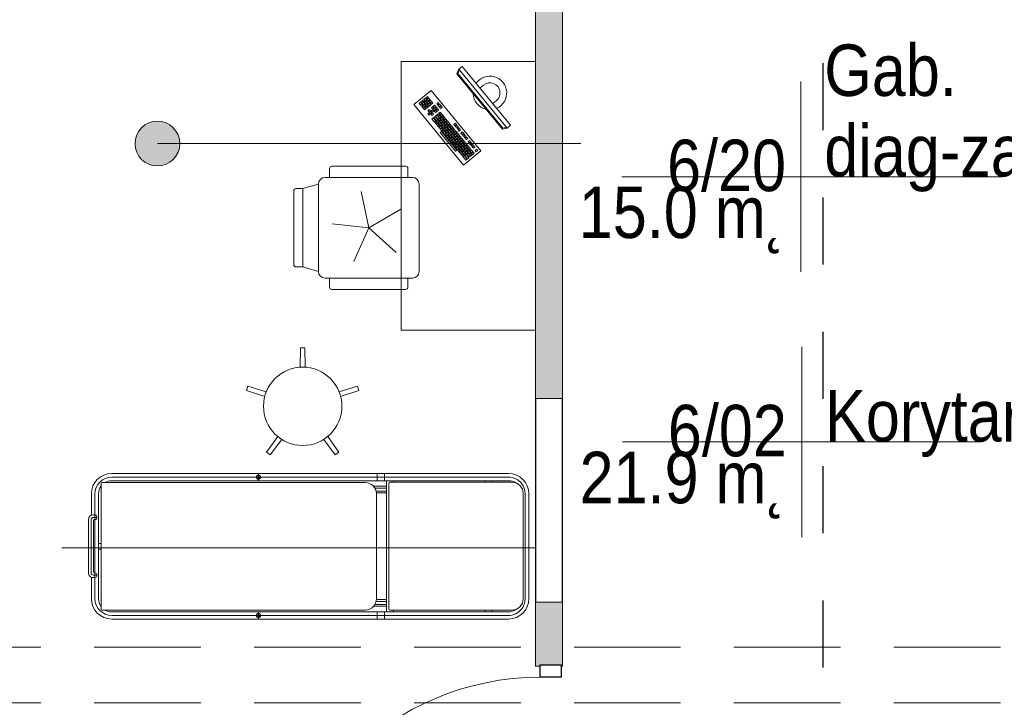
# Model space of a CAD drawing. Header units: centimetres. Extents: x -1253 to 21770, y -8842 to 3590.
# Tile 86 of 120: x 55 to 495, y 1834 to 2141. Entities that reach past the tile are written whole.
import ezdxf

# ---------------------------------------------------------------- set-up
doc = ezdxf.new("R2010")
doc.units = ezdxf.units.CM
doc.linetypes.add('Dash', pattern=[60, 30, -30])
doc.linetypes.add('Ukryte', pattern=[71.438, 47.625, -23.813])
for name, color, linetype, lineweight in [('A-AREA-IDEN', 2, 'Continuous', 13), ('A-DETL', 90, 'Continuous', 9), ('A-DETL-GENF', 92, 'Continuous', 9), ('A-DETL-HDLN', 90, 'Ukryte', 9), ('A-DETL-MEDM', 33, 'Continuous', 13), ('A-DOOR', 31, 'Continuous', 13), ('A-WALL', 113, 'Continuous', 13), ('A-WALL-PATT', 111, 'Continuous', 13), ('I-FURN', 30, 'Continuous', 9), ('Q-SPCQ', 91, 'Continuous', 9)]:
    doc.layers.add(name, color=color, linetype=linetype, lineweight=lineweight)
doc.styles.add('Arial_11', font='arial.ttf', dxfattribs={"width": 0.85, "height": 23})

# ---------------------------------------------------------------- blocks, each defined once
blk = doc.blocks.new('DRZWI 1S - automatyczna etykieta - Drzwi 120-2407013-6_piętro IV __13_80 m_ - stan projektowany')
at = {"layer": 'A-DETL-GENF'}
for p, q in [((-65.5, 7), (-60, 7)), ((-65.5, -2.5), (-65.5, 7)), ((-60, 7), (-60, -2.5)), ((60, 7), (65.5, 7)), ((60, -2.5), (60, 7)), ((65.5, 7), (65.5, -2.5)), ((-60, -2.5), (-65.5, -2.5)), ((65.5, -2.5), (60, -2.5))]:
    blk.add_line(p, q, dxfattribs=at)
at = {"layer": 'A-DETL-MEDM', "lineweight": 25}
for p, q in [((-65.5, -2.5), (-65.5, 7)), ((-65.5, 7), (-60, 7)), ((-60, 7), (-60, -2.5)), ((60, 7), (60, -2.5)), ((65.5, 7), (60, 7)), ((65.5, -2.5), (65.5, 7)), ((-60, -2.5), (-65.5, -2.5)), ((60, -2.5), (65.5, -2.5))]:
    blk.add_line(p, q, dxfattribs=at)
at = {"layer": 'A-DOOR'}
blk.add_line((60, -2.5), (60, -122.5), dxfattribs=at)
blk.add_arc((60, -2.5), 120, 180, 270, dxfattribs=at)
blk = doc.blocks.new('biurko lekarskie 60x120 - biurko lekarskie 60x120-V9-6_piętro IV __13_80 m_ - stan projektowany')
at = {"layer": 'I-FURN'}
for p, q in [((-76.23, 30), (43.77, 30)), ((-76.23, -30), (-76.23, 30)), ((43.77, 30), (43.77, -30)), ((-2.52, 2.15), (24.52, 24.38)), ((24.52, 24.38), (30.87, 16.66)), ((20.43, 18.17), (19.81, 17.67)), ((19.81, 17.67), (20.32, 17.05)), ((20.94, 17.56), (20.43, 18.17)), ((21.84, 18.04), (21.22, 17.53)), ((22.34, 17.42), (21.84, 18.04)), ((22.75, 20.08), (22.13, 19.57)), ((22.13, 19.57), (22.64, 18.95)), ((22.64, 18.95), (23.25, 19.46)), ((23.25, 19.46), (22.75, 20.08)), ((23.38, 19.31), (22.76, 18.8)), ((22.76, 18.8), (23.27, 18.18)), ((23.52, 20.71), (22.9, 20.21)), ((22.9, 20.21), (23.41, 19.59)), ((23.27, 18.18), (23.89, 18.69)), ((23.89, 18.69), (23.38, 19.31)), ((24.02, 18.53), (23.4, 18.03)), ((23.4, 18.03), (23.91, 17.41)), ((23.41, 19.59), (24.03, 20.1)), ((24.03, 20.1), (23.52, 20.71)), ((24.15, 19.94), (23.54, 19.43)), ((23.54, 19.43), (24.04, 18.82)), ((24.29, 21.35), (23.67, 20.84)), ((23.67, 20.84), (24.18, 20.22)), ((23.91, 17.41), (24.52, 17.92)), ((24.52, 17.92), (24.02, 18.53)), ((24.65, 17.76), (24.03, 17.25)), ((24.04, 18.82), (24.66, 19.32)), ((24.66, 19.32), (24.15, 19.94)), ((24.79, 19.17), (24.17, 18.66)), ((24.17, 18.66), (24.68, 18.04)), ((24.18, 20.22), (24.8, 20.73)), ((24.8, 20.73), (24.29, 21.35)), ((24.93, 20.58), (24.31, 20.07)), ((24.31, 20.07), (24.82, 19.45)), ((25.06, 21.99), (24.45, 21.48)), ((24.45, 21.48), (24.95, 20.86)), ((25.16, 17.14), (24.65, 17.76)), ((24.68, 18.04), (25.3, 18.55)), ((25.3, 18.55), (24.79, 19.17)), ((25.42, 18.4), (24.81, 17.89)), ((24.81, 17.89), (25.31, 17.27)), ((24.82, 19.45), (25.43, 19.96)), ((25.43, 19.96), (24.93, 20.58)), ((25.56, 19.81), (24.94, 19.3)), ((24.94, 19.3), (25.45, 18.68)), ((24.95, 20.86), (25.57, 21.37)), ((25.57, 21.37), (25.06, 21.99)), ((25.7, 21.21), (25.08, 20.7)), ((25.08, 20.7), (25.59, 20.09)), ((25.31, 17.27), (25.93, 17.78)), ((25.93, 17.78), (25.42, 18.4)), ((26.06, 17.63), (25.44, 17.12)), ((25.45, 18.68), (26.07, 19.19)), ((26.07, 19.19), (25.56, 19.81)), ((26.2, 19.03), (25.58, 18.52)), ((25.58, 18.52), (26.09, 17.91)), ((25.59, 20.09), (26.21, 20.59)), ((26.21, 20.59), (25.7, 21.21)), ((26.33, 20.44), (25.72, 19.93)), ((25.72, 19.93), (26.22, 19.31)), ((26.57, 17.01), (26.06, 17.63)), ((26.09, 17.91), (26.7, 18.41)), ((26.7, 18.41), (26.2, 19.03)), ((26.83, 18.26), (26.21, 17.75)), ((26.21, 17.75), (26.72, 17.13)), ((26.22, 19.31), (26.84, 19.82)), ((26.84, 19.82), (26.33, 20.44)), ((26.97, 19.67), (26.35, 19.16)), ((26.35, 19.16), (26.86, 18.54)), ((26.72, 17.13), (27.34, 17.64)), ((27.34, 17.64), (26.83, 18.26)), ((26.86, 18.54), (27.48, 19.05)), ((27.48, 19.05), (26.97, 19.67)), ((27.6, 18.9), (26.99, 18.39)), ((26.99, 18.39), (27.49, 17.77)), ((27.49, 17.77), (28.11, 18.28)), ((28.11, 18.28), (27.6, 18.9)), ((30.87, 16.66), (3.83, -5.57)), ((15.02, 13.73), (14.4, 13.22)), ((14.4, 13.22), (14.91, 12.6)), ((15.53, 13.11), (15.02, 13.73)), ((15.79, 14.36), (15.18, 13.86)), ((15.18, 13.86), (15.68, 13.24)), ((15.68, 13.24), (16.3, 13.75)), ((16.3, 13.75), (15.79, 14.36)), ((16.43, 13.59), (15.81, 13.08)), ((16.57, 15), (15.95, 14.49)), ((15.95, 14.49), (16.46, 13.87)), ((16.94, 12.97), (16.43, 13.59)), ((16.46, 13.87), (17.08, 14.38)), ((17.08, 14.38), (16.57, 15)), ((17.2, 14.23), (16.58, 13.72)), ((16.58, 13.72), (17.09, 13.1)), ((18.11, 16.27), (16.72, 15.13)), ((16.72, 15.13), (17.23, 14.51)), ((17.09, 13.1), (17.71, 13.61)), ((17.71, 13.61), (17.2, 14.23)), ((17.84, 13.45), (17.22, 12.95)), ((17.23, 14.51), (18.62, 15.65)), ((18.75, 15.5), (17.36, 14.35)), ((17.36, 14.35), (17.86, 13.74)), ((18.35, 12.84), (17.84, 13.45)), ((17.86, 13.74), (19.26, 14.88)), ((19.38, 14.72), (17.99, 13.58)), ((17.99, 13.58), (18.5, 12.96)), ((18.62, 15.65), (18.11, 16.27)), ((18.5, 12.96), (19.89, 14.11)), ((19.24, 13.32), (18.63, 12.81)), ((19.26, 14.88), (18.75, 15.5)), ((19.75, 12.7), (19.24, 13.32)), ((19.89, 14.11), (19.38, 14.72)), ((20.02, 13.95), (19.4, 13.44)), ((19.4, 13.44), (19.91, 12.83)), ((20.29, 16.77), (19.67, 16.26)), ((19.67, 16.26), (20.18, 15.64)), ((19.91, 12.83), (20.53, 13.33)), ((20.53, 13.33), (20.02, 13.95)), ((20.18, 15.64), (20.8, 16.15)), ((20.8, 16.15), (20.29, 16.77)), ((20.32, 17.05), (20.94, 17.56)), ((21.06, 17.4), (20.45, 16.89)), ((20.45, 16.89), (20.95, 16.28)), ((21.56, 15.22), (20.94, 14.71)), ((20.94, 14.71), (21.45, 14.1)), ((20.95, 16.28), (21.57, 16.78)), ((21.57, 16.78), (21.06, 17.4)), ((21.7, 16.63), (21.08, 16.12)), ((21.08, 16.12), (21.59, 15.5)), ((21.22, 17.53), (21.73, 16.91)), ((21.45, 14.1), (22.07, 14.6)), ((22.07, 14.6), (21.56, 15.22)), ((22.2, 14.45), (21.58, 13.94)), ((21.58, 13.94), (22.09, 13.32)), ((21.59, 15.5), (22.21, 16.01)), ((22.21, 16.01), (21.7, 16.63)), ((22.33, 15.86), (21.72, 15.35)), ((21.72, 15.35), (22.22, 14.73)), ((21.73, 16.91), (22.34, 17.42)), ((22.09, 13.32), (22.71, 13.83)), ((22.71, 13.83), (22.2, 14.45)), ((22.22, 14.73), (22.84, 15.24)), ((22.84, 15.24), (22.33, 15.86)), ((22.97, 15.08), (22.35, 14.58)), ((22.35, 14.58), (22.86, 13.96)), ((23.11, 16.49), (22.49, 15.98)), ((22.49, 15.98), (23, 15.37)), ((22.86, 13.96), (23.48, 14.47)), ((23.48, 14.47), (22.97, 15.08)), ((23, 15.37), (23.61, 15.87)), ((23.61, 15.87), (23.11, 16.49)), ((23.74, 15.72), (23.12, 15.21)), ((23.12, 15.21), (23.63, 14.59)), ((24.16, 13.48), (23.54, 12.97)), ((23.63, 14.59), (24.25, 15.1)), ((24.25, 15.1), (23.74, 15.72)), ((24.03, 17.25), (24.54, 16.64)), ((24.67, 12.86), (24.16, 13.48)), ((24.93, 14.11), (24.32, 13.6)), ((24.32, 13.6), (24.83, 12.99)), ((24.54, 16.64), (25.16, 17.14)), ((25.29, 16.99), (24.67, 16.48)), ((24.67, 16.48), (25.18, 15.86)), ((24.83, 12.99), (25.44, 13.49)), ((25.44, 13.49), (24.93, 14.11)), ((25.18, 15.86), (25.79, 16.37)), ((25.79, 16.37), (25.29, 16.99)), ((25.44, 17.12), (25.95, 16.5)), ((25.95, 16.5), (26.57, 17.01)), ((3.73, 5.74), (12.07, 12.6)), ((12.58, 11.98), (4.24, 5.12)), ((9.62, 9.28), (9, 8.77)), ((10.12, 8.66), (9.62, 9.28)), ((10.39, 9.92), (9.77, 9.41)), ((9.77, 9.41), (10.28, 8.79)), ((10.28, 8.79), (10.9, 9.3)), ((10.9, 9.3), (10.39, 9.92)), ((11.02, 9.15), (10.41, 8.64)), ((11.16, 10.55), (10.54, 10.04)), ((10.54, 10.04), (11.05, 9.43)), ((11.53, 8.53), (11.02, 9.15)), ((11.05, 9.43), (11.67, 9.93)), ((11.67, 9.93), (11.16, 10.55)), ((11.8, 9.78), (11.18, 9.27)), ((11.18, 9.27), (11.69, 8.65)), ((11.93, 11.19), (11.31, 10.68)), ((11.31, 10.68), (11.82, 10.06)), ((11.69, 8.65), (12.3, 9.16)), ((12.3, 9.16), (11.8, 9.78)), ((12.43, 9.01), (11.81, 8.5)), ((11.82, 10.06), (12.44, 10.57)), ((12.44, 10.57), (11.93, 11.19)), ((12.57, 10.42), (11.95, 9.91)), ((11.95, 9.91), (12.46, 9.29)), ((12.07, 12.6), (12.58, 11.98)), ((12.71, 11.82), (12.09, 11.31)), ((12.09, 11.31), (12.6, 10.7)), ((12.94, 8.39), (12.43, 9.01)), ((12.46, 9.29), (13.08, 9.8)), ((13.08, 9.8), (12.57, 10.42)), ((13.2, 9.64), (12.58, 9.13)), ((12.58, 9.13), (13.09, 8.52)), ((12.6, 10.7), (13.21, 11.2)), ((13.21, 11.2), (12.71, 11.82)), ((13.34, 11.05), (12.72, 10.54)), ((12.72, 10.54), (13.23, 9.92)), ((13.48, 12.46), (12.86, 11.95)), ((12.86, 11.95), (13.37, 11.33)), ((13.09, 8.52), (13.71, 9.02)), ((13.71, 9.02), (13.2, 9.64)), ((13.84, 8.87), (13.22, 8.36)), ((13.23, 9.92), (13.85, 10.43)), ((13.85, 10.43), (13.34, 11.05)), ((13.98, 10.28), (13.36, 9.77)), ((13.36, 9.77), (13.87, 9.15)), ((13.37, 11.33), (13.99, 11.84)), ((13.99, 11.84), (13.48, 12.46)), ((14.11, 11.69), (13.49, 11.18)), ((13.49, 11.18), (14, 10.56)), ((14.25, 13.09), (13.63, 12.58)), ((13.63, 12.58), (14.14, 11.97)), ((14.35, 8.25), (13.84, 8.87)), ((13.87, 9.15), (14.48, 9.66)), ((14.48, 9.66), (13.98, 10.28)), ((14.61, 9.51), (13.99, 9)), ((13.99, 9), (14.5, 8.38)), ((14, 10.56), (14.62, 11.07)), ((14.62, 11.07), (14.11, 11.69)), ((14.75, 10.91), (14.13, 10.41)), ((14.13, 10.41), (14.64, 9.79)), ((14.14, 11.97), (14.76, 12.48)), ((14.76, 12.48), (14.25, 13.09)), ((14.88, 12.32), (14.27, 11.81)), ((14.27, 11.81), (14.78, 11.19)), ((14.5, 8.38), (15.12, 8.89)), ((15.12, 8.89), (14.61, 9.51)), ((14.64, 9.79), (15.26, 10.3)), ((15.26, 10.3), (14.75, 10.91)), ((15.38, 10.14), (14.76, 9.63)), ((14.76, 9.63), (15.27, 9.01)), ((14.78, 11.19), (15.39, 11.7)), ((15.39, 11.7), (14.88, 12.32)), ((15.52, 11.55), (14.9, 11.04)), ((14.9, 11.04), (15.41, 10.42)), ((14.91, 12.6), (15.53, 13.11)), ((15.66, 12.96), (15.04, 12.45)), ((15.04, 12.45), (15.55, 11.83)), ((15.27, 9.01), (15.89, 9.52)), ((15.89, 9.52), (15.38, 10.14)), ((16.02, 9.37), (15.4, 8.86)), ((15.4, 8.86), (15.91, 8.24)), ((15.41, 10.42), (16.03, 10.93)), ((16.03, 10.93), (15.52, 11.55)), ((16.16, 10.78), (15.54, 10.27)), ((15.54, 10.27), (16.05, 9.65)), ((15.55, 11.83), (16.17, 12.34)), ((16.17, 12.34), (15.66, 12.96)), ((16.29, 12.18), (15.67, 11.68)), ((15.67, 11.68), (16.18, 11.06)), ((15.81, 13.08), (16.32, 12.46)), ((16.53, 8.75), (16.02, 9.37)), ((16.05, 9.65), (16.66, 10.16)), ((16.66, 10.16), (16.16, 10.78)), ((16.79, 10), (16.17, 9.5)), ((16.17, 9.5), (16.68, 8.88)), ((16.18, 11.06), (16.8, 11.57)), ((16.8, 11.57), (16.29, 12.18)), ((16.93, 11.41), (16.31, 10.9)), ((16.31, 10.9), (16.82, 10.29)), ((16.32, 12.46), (16.94, 12.97)), ((17.06, 12.82), (16.45, 12.31)), ((16.45, 12.31), (16.96, 11.69)), ((16.68, 8.88), (17.3, 9.39)), ((17.3, 9.39), (16.79, 10)), ((16.82, 10.29), (17.44, 10.79)), ((17.44, 10.79), (16.93, 11.41)), ((17.56, 10.64), (16.94, 10.13)), ((16.94, 10.13), (17.45, 9.51)), ((16.96, 11.69), (17.57, 12.2)), ((17.57, 12.2), (17.06, 12.82)), ((17.7, 12.05), (17.08, 11.54)), ((17.08, 11.54), (17.59, 10.92)), ((17.22, 12.95), (17.73, 12.33)), ((17.45, 9.51), (18.07, 10.02)), ((18.07, 10.02), (17.56, 10.64)), ((17.59, 10.92), (18.21, 11.43)), ((18.21, 11.43), (17.7, 12.05)), ((18.34, 11.27), (17.72, 10.77)), ((17.72, 10.77), (18.23, 10.15)), ((17.73, 12.33), (18.35, 12.84)), ((18.47, 12.68), (17.85, 12.17)), ((17.85, 12.17), (18.36, 11.56)), ((18.23, 10.15), (18.84, 10.66)), ((18.84, 10.66), (18.34, 11.27)), ((18.36, 11.56), (18.98, 12.06)), ((18.98, 12.06), (18.47, 12.68)), ((19.11, 11.91), (18.49, 11.4)), ((18.49, 11.4), (19, 10.78)), ((18.63, 12.81), (19.14, 12.19)), ((19, 10.78), (19.62, 11.29)), ((19.62, 11.29), (19.11, 11.91)), ((19.14, 12.19), (19.75, 12.7)), ((19.88, 12.54), (19.26, 12.04)), ((19.26, 12.04), (19.77, 11.42)), ((19.77, 11.42), (20.39, 11.93)), ((20.39, 11.93), (19.88, 12.54)), ((20.65, 13.18), (20.03, 12.67)), ((20.03, 12.67), (20.54, 12.05)), ((20.54, 12.05), (21.16, 12.56)), ((21.16, 12.56), (20.65, 13.18)), ((23.39, 12.84), (22.77, 12.33)), ((22.77, 12.33), (23.28, 11.72)), ((23.28, 11.72), (23.9, 12.22)), ((23.9, 12.22), (23.39, 12.84)), ((23.54, 12.97), (24.05, 12.35)), ((24.05, 12.35), (24.67, 12.86)), ((4.21, 4.84), (3.59, 4.33)), ((4.24, 5.12), (3.73, 5.74)), ((4.72, 4.22), (4.21, 4.84)), ((4.98, 5.47), (4.36, 4.96)), ((4.36, 4.96), (4.87, 4.35)), ((4.87, 4.35), (5.49, 4.85)), ((5.49, 4.85), (4.98, 5.47)), ((5.62, 4.7), (5, 4.19)), ((5.75, 6.11), (5.14, 5.6)), ((5.14, 5.6), (5.64, 4.98)), ((6.12, 4.08), (5.62, 4.7)), ((5.64, 4.98), (6.26, 5.49)), ((6.26, 5.49), (5.75, 6.11)), ((6.39, 5.33), (5.77, 4.83)), ((5.77, 4.83), (6.28, 4.21)), ((5.91, 6.23), (6.53, 6.74)), ((6.42, 5.62), (5.91, 6.23)), ((6.28, 4.21), (6.9, 4.72)), ((6.9, 4.72), (6.39, 5.33)), ((7.02, 4.56), (6.41, 4.05)), ((7.03, 6.12), (6.42, 5.62)), ((6.53, 6.74), (7.03, 6.12)), ((6.54, 5.46), (7.16, 5.97)), ((7.05, 4.84), (6.54, 5.46)), ((7.3, 7.38), (6.68, 6.87)), ((6.68, 6.87), (7.19, 6.25)), ((7.53, 3.94), (7.02, 4.56)), ((7.67, 5.35), (7.05, 4.84)), ((7.16, 5.97), (7.67, 5.35)), ((7.18, 4.69), (7.8, 5.2)), ((7.69, 4.07), (7.18, 4.69)), ((7.19, 6.25), (7.81, 6.76)), ((7.81, 6.76), (7.3, 7.38)), ((7.93, 6.6), (7.32, 6.1)), ((7.32, 6.1), (7.82, 5.48)), ((8.07, 8.01), (7.45, 7.5)), ((7.45, 7.5), (7.96, 6.89)), ((8.3, 4.58), (7.69, 4.07)), ((7.8, 5.2), (8.3, 4.58)), ((7.81, 3.92), (8.43, 4.42)), ((7.82, 5.48), (8.44, 5.99)), ((8.44, 5.99), (7.93, 6.6)), ((8.57, 5.83), (7.95, 5.32)), ((7.95, 5.32), (8.46, 4.71)), ((7.96, 6.89), (8.58, 7.39)), ((9.21, 6.62), (8.07, 8.01)), ((8.71, 7.24), (8.09, 6.73)), ((8.09, 6.73), (8.6, 6.11)), ((8.84, 8.65), (8.23, 8.14)), ((8.23, 8.14), (8.73, 7.52)), ((8.43, 4.42), (8.94, 3.81)), ((8.46, 4.71), (9.08, 5.21)), ((9.08, 5.21), (8.57, 5.83)), ((9.2, 5.06), (8.59, 4.55)), ((8.59, 4.55), (9.09, 3.93)), ((8.6, 6.11), (9.21, 6.62)), ((9.34, 6.47), (8.72, 5.96)), ((8.72, 5.96), (9.23, 5.34)), ((8.73, 7.52), (9.35, 8.03)), ((9.35, 8.03), (8.84, 8.65)), ((9.48, 7.87), (8.86, 7.37)), ((8.86, 7.37), (9.37, 6.75)), ((9, 8.77), (9.51, 8.16)), ((9.09, 3.93), (9.71, 4.44)), ((9.71, 4.44), (9.2, 5.06)), ((9.23, 5.34), (9.85, 5.85)), ((9.85, 5.85), (9.34, 6.47)), ((9.98, 5.69), (9.36, 5.19)), ((9.36, 5.19), (9.87, 4.57)), ((9.37, 6.75), (9.99, 7.26)), ((9.99, 7.26), (9.48, 7.87)), ((10.11, 7.1), (9.5, 6.59)), ((9.5, 6.59), (10, 5.98)), ((9.51, 8.16), (10.12, 8.66)), ((10.25, 8.51), (9.63, 8)), ((9.63, 8), (10.14, 7.38)), ((9.87, 4.57), (10.48, 5.08)), ((10.48, 5.08), (9.98, 5.69)), ((10.61, 4.92), (9.99, 4.41)), ((9.99, 4.41), (10.5, 3.8)), ((10, 5.98), (10.62, 6.48)), ((10.62, 6.48), (10.11, 7.1)), ((10.75, 6.33), (10.13, 5.82)), ((10.13, 5.82), (10.64, 5.2)), ((10.14, 7.38), (10.76, 7.89)), ((10.76, 7.89), (10.25, 8.51)), ((10.89, 7.74), (10.27, 7.23)), ((10.27, 7.23), (10.78, 6.61)), ((10.41, 8.64), (10.91, 8.02)), ((11.12, 4.3), (10.61, 4.92)), ((10.64, 5.2), (11.26, 5.71)), ((11.26, 5.71), (10.75, 6.33)), ((11.38, 5.56), (10.77, 5.05)), ((10.77, 5.05), (11.27, 4.43)), ((10.78, 6.61), (11.39, 7.12)), ((11.39, 7.12), (10.89, 7.74)), ((11.52, 6.97), (10.9, 6.46)), ((10.9, 6.46), (11.41, 5.84)), ((10.91, 8.02), (11.53, 8.53)), ((11.66, 8.37), (11.04, 7.86)), ((11.04, 7.86), (11.55, 7.25)), ((11.27, 4.43), (11.89, 4.94)), ((11.89, 4.94), (11.38, 5.56)), ((11.41, 5.84), (12.03, 6.35)), ((12.03, 6.35), (11.52, 6.97)), ((12.16, 6.19), (11.54, 5.68)), ((11.54, 5.68), (12.05, 5.07)), ((11.55, 7.25), (12.17, 7.75)), ((12.17, 7.75), (11.66, 8.37)), ((12.29, 7.6), (11.68, 7.09)), ((11.68, 7.09), (12.18, 6.47)), ((11.81, 8.5), (12.32, 7.88)), ((12.05, 5.07), (12.66, 5.57)), ((12.66, 5.57), (12.16, 6.19)), ((12.18, 6.47), (12.8, 6.98)), ((12.8, 6.98), (12.29, 7.6)), ((12.93, 6.83), (12.31, 6.32)), ((12.31, 6.32), (12.82, 5.7)), ((12.32, 7.88), (12.94, 8.39)), ((13.07, 8.24), (12.45, 7.73)), ((12.45, 7.73), (12.96, 7.11)), ((13.35, 4.58), (12.73, 4.08)), ((12.82, 5.7), (13.44, 6.21)), ((13.44, 6.21), (12.93, 6.83)), ((12.96, 7.11), (13.57, 7.62)), ((13.57, 7.62), (13.07, 8.24)), ((13.7, 7.46), (13.08, 6.95)), ((13.08, 6.95), (13.59, 6.34)), ((13.22, 8.36), (13.73, 7.74)), ((13.86, 3.97), (13.35, 4.58)), ((14.12, 5.22), (13.5, 4.71)), ((13.5, 4.71), (14.01, 4.09)), ((13.54, -15.18), (38.3, 5.18)), ((13.59, 6.34), (14.21, 6.85)), ((14.21, 6.85), (13.7, 7.46)), ((13.73, 7.74), (14.35, 8.25)), ((14.47, 8.1), (13.86, 7.59)), ((13.86, 7.59), (14.36, 6.97)), ((13.99, -15.33), (38.36, 4.71)), ((14.01, 4.09), (14.63, 4.6)), ((14.63, 4.6), (14.12, 5.22)), ((14.89, 5.85), (14.28, 5.35)), ((14.28, 5.35), (14.78, 4.73)), ((14.36, 6.97), (14.98, 7.48)), ((14.98, 7.48), (14.47, 8.1)), ((15.25, 8.73), (14.63, 8.23)), ((14.63, 8.23), (15.14, 7.61)), ((14.78, 4.73), (15.4, 5.24)), ((15.4, 5.24), (14.89, 5.85)), ((15.67, 6.49), (15.05, 5.98)), ((15.05, 5.98), (15.56, 5.36)), ((15.14, 7.61), (15.75, 8.12)), ((15.75, 8.12), (15.25, 8.73)), ((15.56, 5.36), (16.17, 5.87)), ((16.17, 5.87), (15.67, 6.49)), ((15.91, 8.24), (16.53, 8.75)), ((38.3, 5.18), (40.32, 4.25)), ((38.36, 4.71), (39.99, 3.98)), ((3.83, -5.57), (-2.52, 2.15)), ((1.12, 2.3), (-0.27, 1.15)), ((-0.27, 1.15), (0.24, 0.53)), ((0.24, 0.53), (1.63, 1.68)), ((1.75, 1.52), (0.36, 0.38)), ((0.36, 0.38), (0.87, -0.24)), ((0.87, -0.24), (2.26, 0.91)), ((2.39, 0.75), (1, -0.39)), ((1.63, 1.68), (1.12, 2.3)), ((1.89, 2.93), (1.27, 2.42)), ((1.27, 2.42), (1.78, 1.8)), ((1.51, -1.01), (2.9, 0.13)), ((2.26, 0.91), (1.75, 1.52)), ((1.78, 1.8), (2.4, 2.31)), ((2.4, 2.31), (1.89, 2.93)), ((2.53, 2.16), (1.91, 1.65)), ((1.91, 1.65), (2.42, 1.03)), ((2.66, 3.57), (2.05, 3.06)), ((2.05, 3.06), (2.55, 2.44)), ((2.9, 0.13), (2.39, 0.75)), ((2.42, 1.03), (3.03, 1.54)), ((3.03, 1.54), (2.53, 2.16)), ((3.16, 1.39), (2.54, 0.88)), ((2.54, 0.88), (3.05, 0.26)), ((2.55, 2.44), (3.17, 2.95)), ((3.17, 2.95), (2.66, 3.57)), ((3.3, 2.79), (2.68, 2.29)), ((2.68, 2.29), (3.19, 1.67)), ((3.44, 4.2), (2.82, 3.69)), ((2.82, 3.69), (3.33, 3.08)), ((3.05, 0.26), (3.67, 0.77)), ((3.67, 0.77), (3.16, 1.39)), ((3.8, 0.61), (3.18, 0.11)), ((3.18, 0.11), (3.69, -0.51)), ((3.19, 1.67), (3.81, 2.18)), ((3.81, 2.18), (3.3, 2.79)), ((3.93, 2.02), (3.32, 1.51)), ((3.32, 1.51), (3.82, 0.9)), ((3.33, 3.08), (3.94, 3.58)), ((3.94, 3.58), (3.44, 4.2)), ((4.07, 3.43), (3.45, 2.92)), ((3.45, 2.92), (3.96, 2.3)), ((3.59, 4.33), (4.1, 3.71)), ((4.31, 0), (3.8, 0.61)), ((3.82, 0.9), (4.44, 1.4)), ((4.44, 1.4), (3.93, 2.02)), ((4.57, 1.25), (3.95, 0.74)), ((3.95, 0.74), (4.46, 0.12)), ((3.96, 2.3), (4.58, 2.81)), ((4.58, 2.81), (4.07, 3.43)), ((4.71, 2.66), (4.09, 2.15)), ((4.09, 2.15), (4.6, 1.53)), ((4.1, 3.71), (4.72, 4.22)), ((4.84, 4.06), (4.23, 3.56)), ((4.23, 3.56), (4.73, 2.94)), ((4.46, 0.12), (5.08, 0.63)), ((5.08, 0.63), (4.57, 1.25)), ((5.2, 0.48), (4.59, -0.03)), ((4.6, 1.53), (5.21, 2.04)), ((5.21, 2.04), (4.71, 2.66)), ((5.34, 1.88), (4.72, 1.38)), ((4.72, 1.38), (5.23, 0.76)), ((4.73, 2.94), (5.35, 3.45)), ((5.35, 3.45), (4.84, 4.06)), ((5.48, 3.29), (4.86, 2.78)), ((4.86, 2.78), (5.37, 2.17)), ((5, 4.19), (5.51, 3.57)), ((5.71, -0.14), (5.2, 0.48)), ((5.23, 0.76), (5.85, 1.27)), ((5.85, 1.27), (5.34, 1.88)), ((5.98, 1.11), (5.36, 0.6)), ((5.36, 0.6), (5.87, -0.01)), ((5.37, 2.17), (5.99, 2.67)), ((5.99, 2.67), (5.48, 3.29)), ((6.11, 2.52), (5.5, 2.01)), ((5.5, 2.01), (6, 1.39)), ((5.51, 3.57), (6.12, 4.08)), ((6.25, 3.93), (5.63, 3.42)), ((5.63, 3.42), (6.14, 2.8)), ((5.87, -0.01), (6.48, 0.49)), ((6.48, 0.49), (5.98, 1.11)), ((6, 1.39), (6.62, 1.9)), ((6.62, 1.9), (6.11, 2.52)), ((6.75, 1.75), (6.13, 1.24)), ((6.13, 1.24), (6.64, 0.62)), ((6.14, 2.8), (6.76, 3.31)), ((6.76, 3.31), (6.25, 3.93)), ((6.89, 3.15), (6.27, 2.65)), ((6.27, 2.65), (6.78, 2.03)), ((6.41, 4.05), (6.91, 3.44)), ((6.64, 0.62), (7.26, 1.13)), ((7.26, 1.13), (6.75, 1.75)), ((6.78, 2.03), (7.39, 2.54)), ((7.39, 2.54), (6.89, 3.15)), ((7.52, 2.38), (6.9, 1.87)), ((6.9, 1.87), (7.41, 1.26)), ((6.91, 3.44), (7.53, 3.94)), ((7.66, 3.79), (7.04, 3.28)), ((7.04, 3.28), (7.55, 2.66)), ((7.94, 0.14), (7.32, -0.37)), ((7.41, 1.26), (8.03, 1.76)), ((8.03, 1.76), (7.52, 2.38)), ((7.55, 2.66), (8.17, 3.17)), ((8.17, 3.17), (7.66, 3.79)), ((8.29, 3.02), (7.68, 2.51)), ((7.68, 2.51), (8.18, 1.89)), ((8.32, 3.3), (7.81, 3.92)), ((8.45, -0.48), (7.94, 0.14)), ((8.18, 1.89), (8.8, 2.4)), ((8.8, 2.4), (8.29, 3.02)), ((8.94, 3.81), (8.32, 3.3)), ((8.45, 3.14), (9.07, 3.65)), ((8.96, 2.53), (8.45, 3.14)), ((9.49, 1.41), (8.87, 0.9)), ((8.87, 0.9), (9.38, 0.28)), ((9.57, 3.03), (8.96, 2.53)), ((9.07, 3.65), (9.57, 3.03)), ((9.84, 4.29), (9.22, 3.78)), ((9.22, 3.78), (9.73, 3.16)), ((9.38, 0.28), (10, 0.79)), ((10, 0.79), (9.49, 1.41)), ((9.64, 1.54), (10.26, 2.04)), ((10.15, 0.92), (9.64, 1.54)), ((9.73, 3.16), (10.35, 3.67)), ((10.35, 3.67), (9.84, 4.29)), ((10.77, 1.43), (10.15, 0.92)), ((10.26, 2.04), (10.77, 1.43)), ((11.03, 2.68), (10.41, 2.17)), ((10.41, 2.17), (10.92, 1.55)), ((10.5, 3.8), (11.12, 4.3)), ((10.92, 1.55), (11.54, 2.06)), ((11.54, 2.06), (11.03, 2.68)), ((11.8, 3.31), (11.19, 2.81)), ((11.19, 2.81), (11.69, 2.19)), ((11.69, 2.19), (12.31, 2.7)), ((12.31, 2.7), (11.8, 3.31)), ((12.73, 4.08), (13.24, 3.46)), ((13.24, 3.46), (13.86, 3.97)), ((14.06, -17.34), (40.32, 4.25)), ((41.59, 2.71), (15.33, -18.89)), ((40.32, 4.25), (41.59, 2.71)), ((1, -0.39), (1.51, -1.01)), ((2.25, -0.66), (1.63, -1.16)), ((1.63, -1.16), (2.14, -1.78)), ((2.14, -1.78), (2.76, -1.27)), ((2.76, -1.27), (2.25, -0.66)), ((2.89, -1.43), (2.27, -1.94)), ((2.27, -1.94), (2.78, -2.56)), ((3.02, -0.02), (2.41, -0.53)), ((2.41, -0.53), (2.91, -1.15)), ((2.78, -2.56), (3.4, -2.05)), ((3.4, -2.05), (2.89, -1.43)), ((2.91, -1.15), (3.53, -0.64)), ((3.53, -0.64), (3.02, -0.02)), ((3.66, -0.79), (3.04, -1.3)), ((3.04, -1.3), (3.55, -1.92)), ((4.08, -3.04), (3.46, -3.55)), ((3.46, -3.55), (3.97, -4.16)), ((3.55, -1.92), (4.17, -1.41)), ((4.17, -1.41), (3.66, -0.79)), ((3.69, -0.51), (4.31, 0)), ((4.43, -0.16), (3.81, -0.67)), ((3.81, -0.67), (4.32, -1.28)), ((3.97, -4.16), (4.59, -3.66)), ((4.59, -3.66), (4.08, -3.04)), ((4.32, -1.28), (4.94, -0.78)), ((4.94, -0.78), (4.43, -0.16)), ((4.59, -0.03), (5.09, -0.65)), ((5.63, -1.77), (5.01, -2.28)), ((5.01, -2.28), (5.52, -2.89)), ((5.09, -0.65), (5.71, -0.14)), ((5.52, -2.89), (6.13, -2.38)), ((6.13, -2.38), (5.63, -1.77)), ((6.4, -1.13), (5.78, -1.64)), ((5.78, -1.64), (6.29, -2.26)), ((6.29, -2.26), (6.91, -1.75)), ((6.91, -1.75), (6.4, -1.13)), ((7.17, -0.5), (6.55, -1)), ((6.55, -1), (7.06, -1.62)), ((7.06, -1.62), (7.68, -1.11)), ((7.68, -1.11), (7.17, -0.5)), ((7.32, -0.37), (7.83, -0.99)), ((7.83, -0.99), (8.45, -0.48)), ((33.21, -6.78), (31.94, -5.23)), ((26.25, -12.49), (24.98, -10.95)), ((14.06, -17.34), (13.54, -15.18)), ((14.39, -17.07), (13.99, -15.33)), ((15.33, -18.89), (14.06, -17.34))]:
    blk.add_line(p, q, dxfattribs=at)
for radius, start, end in [(7.5, 92.5607, 166.3005), (7.5, 203.9646, 54.8966), (4.5, 219.4306, 39.4306)]:
    blk.add_arc((29.73, -9.63), radius, start, end, dxfattribs=at)
blk = doc.blocks.new('krzesło obrotowe - krzesło obrotowe-1270918-6_piętro IV __13_80 m_ - stan projektowany')
at = {"layer": 'I-FURN'}
for p, q in [((-17.5, 22.5), (-17.5, 26.5)), ((-16.5, 27.5), (16.5, 27.5)), ((17.5, 22.5), (17.5, 26.5)), ((-19.5, 22.5), (19.5, 22.5)), ((-22.5, 19.5), (-29.5, 17.5)), ((-22.5, -19.5), (-22.5, 19.5)), ((22.5, 19.5), (22.5, -19.5)), ((-33.5, -16.5), (-33.5, 16.5)), ((-29.5, 17.5), (-32.5, 17.5)), ((-29.5, -17.5), (-29.5, 17.5)), ((-3.43, 16.14), (0, 0)), ((0, 0), (14.29, 8.25)), ((0, 0), (-16.41, 1.72)), ((-6.71, -15.07), (0, 0)), ((0, 0), (12.26, -11.04)), ((-32.5, -17.5), (-29.5, -17.5)), ((-29.5, -17.5), (-22.5, -19.5)), ((19.5, -22.5), (-19.5, -22.5)), ((-17.5, -22.5), (-17.5, -26.5)), ((17.5, -22.5), (17.5, -26.5)), ((16.5, -27.5), (-16.5, -27.5))]:
    blk.add_line(p, q, dxfattribs=at)
for centre, radius, start, end in [((-16.5, 26.5), 1, 90, 180), ((16.5, 26.5), 1, 0, 90), ((-19.5, 19.5), 3, 90, 180), ((19.5, 19.5), 3, 360, 90), ((-32.5, 16.5), 1, 90, 180), ((-32.5, -16.5), 1, 180, 270), ((-19.5, -19.5), 3, 180, 270), ((19.5, -19.5), 3, 270, 0), ((-16.5, -26.5), 1, 180, 270), ((16.5, -26.5), 1, 270, 0)]:
    blk.add_arc(centre, radius, start, end, dxfattribs=at)
blk = doc.blocks.new('stół zabiegowy SZ-02 198x65 - stół zabiegowy SZ-02 198x65-826970-6_piętro IV __13_80 m_ - stan projektowany')
at = {"layer": 'Q-SPCQ'}
for p, q in [((74.99, 33.26), (-102.21, 33.26)), ((74.99, 31.66), (-102.21, 31.66)), ((-36.68, 33.06), (-36.68, 30.26)), ((16.4, 33.26), (16.4, 30.06)), ((19.59, 33.26), (19.59, 30.06)), ((-107, -27.24), (-107, 28.76)), ((11.01, 29.26), (-106.5, 29.26)), ((-102.21, 30.06), (74.99, 30.06)), ((20.59, 27.56), (14.77, 27.56)), ((20.59, 26.76), (15.34, 26.76)), ((20.59, -28.54), (20.59, 30.06)), ((21.58, 28.85), (21.58, -27.24)), ((76.59, 29.35), (22.08, 29.35)), ((23.59, 30.06), (23.59, 29.35)), ((64.59, 30.06), (64.59, 29.35)), ((67.59, 29.35), (67.59, 30.06)), ((-111.31, 24.16), (-111.31, 14.62)), ((-109.71, 24.16), (-109.71, 0.76)), ((-108.11, 24.16), (-108.11, -22.64)), ((15.89, 25.36), (20.59, 25.36)), ((16, 24.56), (20.59, 24.56)), ((16.01, -22.74), (16.01, 24.26)), ((81.59, -22.74), (81.59, 24.35)), ((82.49, 24.16), (82.49, -22.64)), ((84.09, 24.16), (84.09, -22.64)), ((-110.56, 14.76), (-109.71, 14.76)), ((-110.46, 13.66), (-109.11, 13.66)), ((-112.56, -11.24), (-112.56, 12.76)), ((-111.46, 12.66), (-111.46, -11.14)), ((-110.36, -10.84), (-110.36, 12.36)), ((-110.16, 12.56), (-109.71, 12.56)), ((-124.56, 0), (87.09, 0)), ((-109.71, 0.76), (-109.71, -22.64)), ((-108.11, 2.01), (-107, 2.01)), ((-108.11, -0.49), (-107, -0.49)), ((-111.31, -22.64), (-111.31, -13.09)), ((-110.46, -12.14), (-109.11, -12.14)), ((-110.16, -11.04), (-109.71, -11.04)), ((-110.56, -13.24), (-109.71, -13.24)), ((20.59, -26.04), (14.77, -26.04)), ((20.59, -25.24), (15.34, -25.24)), ((15.89, -23.84), (20.59, -23.84)), ((16, -23.04), (20.59, -23.04)), ((-106.5, -27.74), (11.01, -27.74)), ((-102.21, -28.54), (74.99, -28.54)), ((74.99, -30.14), (-102.21, -30.14)), ((-36.68, -31.54), (-36.68, -28.74)), ((16.4, -31.74), (16.4, -28.54)), ((19.59, -31.74), (19.59, -28.54)), ((22.08, -27.74), (76.59, -27.74)), ((23.59, -28.54), (23.59, -27.82)), ((64.59, -28.54), (64.59, -27.82)), ((67.59, -27.82), (67.59, -28.54)), ((74.99, -31.74), (-102.21, -31.74))]:
    blk.add_line(p, q, dxfattribs=at)
for centre, radius in [((-36.68, 31.66), 0.999), ((-36.68, 31.66), 0.727), ((-36.68, -30.14), 0.999), ((-36.68, -30.14), 0.727)]:
    blk.add_circle(centre, radius, dxfattribs=at)
for centre, radius, start, end in [((-102.21, 24.16), 9.1, 90, 180), ((-102.21, 24.16), 7.5, 90, 180), ((74.99, 24.16), 9.1, 0, 90), ((74.99, 24.16), 7.5, 38.9891, 90), ((-102.21, 24.16), 5.9, 144.3302, 180), ((-106.5, 28.76), 0.5, 90, 180), ((-102.21, 24.16), 5.9, 90, 120.1847), ((11.01, 24.26), 5, 360, 90), ((22.08, 28.85), 0.5, 90, 180), ((74.99, 24.16), 5.9, 55.7775, 90), ((76.59, 24.35), 5, 360, 90), ((74.99, 24.16), 7.5, 0, 38.7517), ((-110.56, 12.76), 2, 90, 180), ((-110.46, 12.66), 1, 90, 180), ((-109.95, 13.66), 1.13, 282.5834, 77.4166), ((-110.16, 12.36), 0.2, 90, 180), ((-110.56, -11.24), 2, 174.2608, 270), ((-110.46, -11.14), 1, 180, 270), ((-109.95, -12.14), 1.13, 282.5834, 77.4166), ((-102.21, -22.64), 9.1, 180, 270), ((-102.21, -22.64), 7.5, 180, 270), ((-102.21, -22.64), 5.9, 180, 215.6698), ((11.01, -22.74), 5, 270, 0), ((74.99, -22.64), 9.1, 270, 0), ((76.59, -22.74), 5, 270, 360), ((74.99, -22.64), 7.5, 321.2483, 0), ((-106.5, -27.24), 0.5, 180, 270), ((-102.21, -22.64), 5.9, 239.8153, 270), ((22.08, -27.24), 0.5, 180, 270), ((74.99, -22.64), 7.5, 270, 321.0109), ((74.99, -22.64), 5.9, 270, 304.2225)]:
    blk.add_arc(centre, radius, start, end, dxfattribs=at)
blk = doc.blocks.new('stołek obrotowy WG-03 śr_32cm - stołek obrotowy WG-03 śr_32cm-850736-6_piętro IV __13_80 m_ - stan projektowany')
at = {"layer": 'Q-SPCQ'}
for p, q in [((-1, 26.05), (-1.11, 17.46)), ((1, 26.05), (-1, 26.05)), ((1.11, 17.46), (1, 26.05)), ((-24.46, 9), (-25.08, 7.1)), ((-16.27, 6.45), (-24.46, 9)), ((24.46, 9), (16.27, 6.45)), ((25.08, 7.1), (24.46, 9)), ((-25.08, 7.1), (-16.95, 4.34)), ((16.95, 4.34), (25.08, 7.1)), ((-11.16, -13.48), (-16.12, -20.48)), ((-14.5, -21.66), (-9.37, -14.78)), ((9.37, -14.78), (14.5, -21.66)), ((16.12, -20.48), (11.16, -13.48)), ((-16.12, -20.48), (-14.5, -21.66)), ((14.5, -21.66), (16.12, -20.48))]:
    blk.add_line(p, q, dxfattribs=at)
blk.add_circle((0, 0), 17.5, dxfattribs=at)
blk = doc.blocks.new('METKA_POMIESZCZENIA2 - Rozbudowana - bez ramki-2396678-6_piętro IV __13_80 m_ - stan projektowany')
at = {"layer": 'A-AREA-IDEN'}
for p, q in [((0, 0.425), (0, 0)), ((0.0976, 0), (-0.8, 0)), ((-0.8, 0), (0.9, 0)), ((0, 0), (0, -0.425))]:
    blk.add_line(p, q, dxfattribs=at)
blk = doc.blocks.new('METKA_POMIESZCZENIA2 - Rozbudowana krótka - bez ramki-2403173-6_piętro IV __13_80 m_ - stan projektowany')
at = {"layer": 'A-AREA-IDEN'}
for p, q in [((0, 0.425), (0, 0)), ((0.0976, 0), (-0.8, 0)), ((-0.8, 0), (0.8, 0)), ((0, 0), (0, -0.425))]:
    blk.add_line(p, q, dxfattribs=at)

msp = doc.modelspace()

# ---------------------------------------------------------------- hatches: boundary and pattern name
at = {"layer": 'A-AREA-IDEN'}
h = msp.add_hatch(color=256, dxfattribs=at)
edge = h.paths.add_edge_path(flags=0)
edge.add_arc((116.49, 2085.68), 10, 0, 360)
at = {"layer": 'A-WALL-PATT'}
h = msp.add_hatch(color=9, dxfattribs=at)
h.paths.add_polyline_path([(297.38, 1852.33), (297.38, 1880.83), (285.38, 1880.83), (285.38, 1852.33), (287.38, 1852.33), (287.38, 1852.83), (296.88, 1852.83), (296.88, 1852.33)], flags=0)
h.paths.add_polyline_path([(297.38, 1971.83), (297.38, 2310.83), (285.38, 2310.83), (285.38, 1971.83)], flags=0)
h.paths.add_polyline_path([(285.38, 2411.83), (297.38, 2411.83), (297.38, 2683.83), (285.38, 2683.83), (285.38, 2452.33)], flags=0)
h.paths.add_polyline_path([(285.38, 2814.83), (297.38, 2814.83), (297.38, 2824.33), (285.38, 2824.33), (285.38, 2818.87)], flags=0)

# ---------------------------------------------------------------- linework, layer by layer
at = {"layer": 'A-AREA-IDEN'}
msp.add_line((116.49, 2085.68), (305.64, 2085.68), dxfattribs=at)
msp.add_circle((116.49, 2085.68), 10, dxfattribs=at)
at = {"layer": 'A-DETL', "linetype": 'Dash', "lineweight": 25}
msp.add_open_spline([(413.88, 1671.63), (413.88, 2096.66), (413.88, 2119.33), (413.88, 2190.85), (413.88, 2616.83)], degree=3, knots=[0, 0, 0, 0, 5.678351, 11.366988, 11.366988, 11.366988, 11.366988], dxfattribs=at)
at = {"layer": 'A-DETL-HDLN'}
for p, q in [((-1197.62, 1860.83), (1172.38, 1860.83)), ((-1197.62, 1835.83), (1172.38, 1835.83))]:
    msp.add_line(p, q, dxfattribs=at)
at = {"layer": 'A-WALL', "lineweight": 9}
for p, q in [((297.38, 1971.83), (297.38, 2310.83)), ((285.38, 2237.33), (285.38, 1971.83)), ((285.38, 1880.83), (285.38, 1852.33)), ((297.38, 1852.33), (297.38, 1880.83)), ((285.38, 1852.33), (287.38, 1852.33)), ((296.88, 1852.33), (297.38, 1852.33))]:
    msp.add_line(p, q, dxfattribs=at)
at = {"layer": 'A-WALL'}
for p, q in [((285.38, 1971.83), (297.38, 1971.83)), ((297.38, 1880.83), (285.38, 1880.83))]:
    msp.add_line(p, q, dxfattribs=at)
at = {"layer": 'A-WALL', "color": 7, "lineweight": 25}
for p, q in [((285.38, 1971.83), (285.38, 1880.83)), ((297.38, 1880.83), (297.38, 1971.83))]:
    msp.add_line(p, q, dxfattribs=at)

# ---------------------------------------------------------------- block references
at = {"layer": 'A-AREA-IDEN', "xscale": 99.99999999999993, "yscale": 99.99999999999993, "zscale": 99.99999999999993}
for name, p in [('METKA_POMIESZCZENIA2 - Rozbudowana - bez ramki-2396678-6_piętro IV __13_80 m_ - stan projektowany', (403.93, 2070.88)), ('METKA_POMIESZCZENIA2 - Rozbudowana krótka - bez ramki-2403173-6_piętro IV __13_80 m_ - stan projektowany', (404.28, 1952.43))]:
    msp.add_blockref(name, p, dxfattribs=at)
at = {"layer": 'A-DOOR', "rotation": 270.0000000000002}
msp.add_blockref('DRZWI 1S - automatyczna etykieta - Drzwi 120-2407013-6_piętro IV __13_80 m_ - stan projektowany', (289.88, 1787.33), dxfattribs=at)
at = {"layer": 'I-FURN', "rotation": 89.99999999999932}
msp.add_blockref('biurko lekarskie 60x120 - biurko lekarskie 60x120-V9-6_piętro IV __13_80 m_ - stan projektowany', (255.38, 2078.56), dxfattribs=at)
at = {"layer": 'I-FURN'}
msp.add_blockref('krzesło obrotowe - krzesło obrotowe-1270918-6_piętro IV __13_80 m_ - stan projektowany', (210.88, 2048.06), dxfattribs=at)
at = {"layer": 'Q-SPCQ'}
for name, p in [('stołek obrotowy WG-03 śr_32cm - stołek obrotowy WG-03 śr_32cm-850736-6_piętro IV __13_80 m_ - stan projektowany', (181.38, 1968.33)), ('stół zabiegowy SZ-02 198x65 - stół zabiegowy SZ-02 198x65-826970-6_piętro IV __13_80 m_ - stan projektowany', (198.29, 1905.06))]:
    msp.add_blockref(name, p, dxfattribs=at)

# ---------------------------------------------------------------- texts
at = {"layer": 'A-AREA-IDEN', "color": 0, "char_height": 23, "line_spacing_factor": 0.936439, "style": 'Arial_11'}
for s, insert, width, attachment_point in [('\\pxt3.69565,7.3913,11.08696,14.78261,18.47826,22.17391,25.86957,29.56522,33.26087,36.95652,40.65217,44.34783,48.04348,51.73913,55.43478,59.13043,62.82609,66.52174,70.21739,73.91304,77.6087,81.30435,85,88.69565,92.3913,96.08696,99.78261,103.47826,107.17391,110.86957,114.56522,118.26087;{Gab.\\Pdiag-zab.}', (414.35, 2064.1), 111.86, 7), ('\\pxqr,t3.69565,7.3913,11.08696,14.78261,18.47826,22.17391,25.86957,29.56522,33.26087,36.95652,40.65217,44.34783,48.04348,51.73913,55.43478,59.13043,62.82609,66.52174,70.21739,73.91304,77.6087,81.30435,85,88.69565,92.3913,96.08696,99.78261,103.47826,107.17391,110.86957,114.56522,118.26087;{6/20}', (397.27, 2064.1), 52.87, 9), ('\\pt84.99995,169.9999,255.00008,340.00003,424.99998,509.99993,595.00011,680.00006,765.00001,849.99996,934.99991,1020.00009,1105.00004,1189.99999,1274.99994,1359.99989,1445.00007,1530.00002,1614.99997,1699.99992,1785.0001,1870.00005,1955,2039.99995,2124.9999,2210.00008,2295.00003,2379.99998,2464.99993,2550.00011,2635.00006,2720.00001;15.0 m˛', (397.27, 2066.49), 91.63, 3), ('\\pxqr,t3.69565,7.3913,11.08696,14.78261,18.47826,22.17391,25.86957,29.56522,33.26087,36.95652,40.65217,44.34783,48.04348,51.73913,55.43478,59.13043,62.82609,66.52174,70.21739,73.91304,77.6087,81.30435,85,88.69565,92.3913,96.08696,99.78261,103.47826,107.17391,110.86957,114.56522,118.26087;{6/02}', (397.63, 1945.65), 52.87, 9), ('\\pxt3.69565,7.3913,11.08696,14.78261,18.47826,22.17391,25.86957,29.56522,33.26087,36.95652,40.65217,44.34783,48.04348,51.73913,55.43478,59.13043,62.82609,66.52174,70.21739,73.91304,77.6087,81.30435,85,88.69565,92.3913,96.08696,99.78261,103.47826,107.17391,110.86957,114.56522,118.26087;{Korytarz}', (414.71, 1945.65), 100.64, 7), ('\\pt84.99995,169.9999,255.00008,340.00003,424.99998,509.99993,595.00011,680.00006,765.00001,849.99996,934.99991,1020.00009,1105.00004,1189.99999,1274.99994,1359.99989,1445.00007,1530.00002,1614.99997,1699.99992,1785.0001,1870.00005,1955,2039.99995,2124.9999,2210.00008,2295.00003,2379.99998,2464.99993,2550.00011,2635.00006,2720.00001;21.9 m˛', (397.63, 1948.04), 91.63, 3)]:
    msp.add_mtext(s, dxfattribs=dict(at, insert=insert, width=width, attachment_point=attachment_point))

doc.saveas('drawing.dxf')
